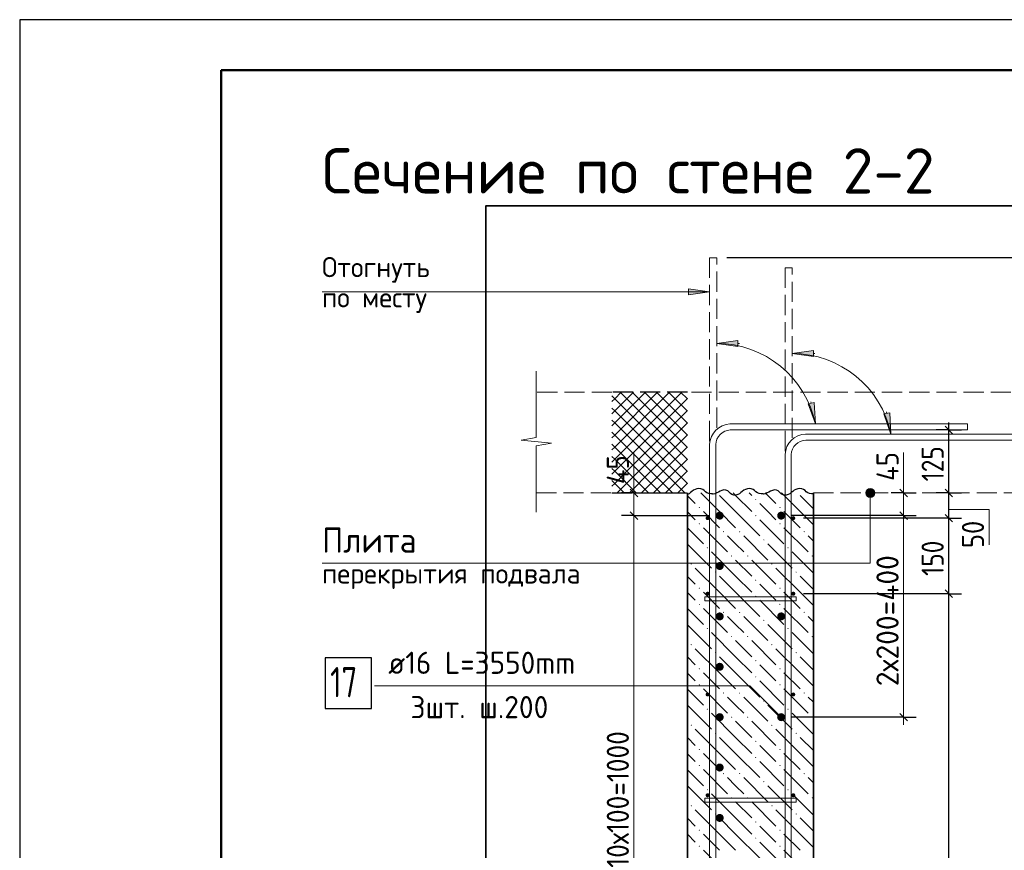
# Model space of a CAD drawing. Header units: millimetres. Extents: x 0 to 42000, y 0 to 29700.
# Tile 5 of 14: x 0 to 9770, y 21457 to 29700. Entities that reach past the tile are written whole.
import ezdxf

# ---------------------------------------------------------------- set-up
doc = ezdxf.new("R2010")
doc.units = ezdxf.units.MM
doc.linetypes.add('______2', pattern=[270, 200, -70])
for name, color, linetype, lineweight in [('Standard', 7, 'Continuous', 25), ('ЖБ Перекрытие верхний уровень', 7, '______2', 25), ('ЖБ Стена верхний уровень', 7, 'Continuous', 35), ('Заголовок чертежа', 7, 'Continuous', 25), ('Позиционная метка диаметр_ шаг', 7, 'Continuous', 13), ('Позиционная метка линия выноска', 7, 'Continuous', 13), ('Примечания', 7, 'Continuous', 13), ('Стена фоновая арматура У1', 7, 'Continuous', 18), ('Стена фоновая арматура Х1', 7, 'Continuous', 35), ('Стена фоновая затяжка С-обр.', 52, 'Continuous', 25)]:
    doc.layers.add(name, color=color, linetype=linetype, lineweight=lineweight)
doc.layers.add('Размерная выноска', color=7, linetype='Continuous')
doc.layers.add('Стена ДОП арматура У', color=7, linetype='Continuous', lineweight=35, true_color=0x5a2814)
doc.layers.add('Утеплитель перекрытие', color=7, linetype='______2', true_color=0xa0a0a0)
doc.styles.add('ISOCPEUR', font='txt')

msp = doc.modelspace()

# ---------------------------------------------------------------- hatches: boundary and pattern name
at = {"layer": 'ЖБ Стена верхний уровень', "linetype": 'Continuous', "lineweight": 18, "transparency": 33554687}
for points in [[(7297.3, 24937.9), (7303.8, 24944.4), (7310.3, 24937.9), (7303.8, 24931.4)], [(6737.3, 24857.9), (6743.8, 24864.4), (6750.3, 24857.9), (6743.8, 24851.4)], [(7537.3, 24857.9), (7543.8, 24864.4), (7550.3, 24857.9), (7543.8, 24851.4)], [(7297.3, 24777.9), (7303.8, 24784.4), (7310.3, 24777.9), (7303.8, 24771.4)], [(6737.3, 24697.9), (6743.8, 24704.4), (6750.3, 24697.9), (6743.8, 24691.4)], [(6977.3, 24617.9), (6983.8, 24624.4), (6990.3, 24617.9), (6983.8, 24611.4)], [(7137.3, 24617.9), (7143.8, 24624.4), (7150.3, 24617.9), (7143.8, 24611.4)], [(7537.3, 24697.9), (7543.8, 24704.4), (7550.3, 24697.9), (7543.8, 24691.4)], [(7777.3, 24617.9), (7783.8, 24624.4), (7790.3, 24617.9), (7783.8, 24611.4)], [(7377.3, 24537.9), (7383.8, 24544.4), (7390.3, 24537.9), (7383.8, 24531.4)], [(6817.3, 24457.9), (6823.8, 24464.4), (6830.3, 24457.9), (6823.8, 24451.4)], [(7617.3, 24457.9), (7623.8, 24464.4), (7630.3, 24457.9), (7623.8, 24451.4)], [(7057.3, 24377.9), (7063.8, 24384.4), (7070.3, 24377.9), (7063.8, 24371.4)], [(7217.3, 24377.9), (7223.8, 24384.4), (7230.3, 24377.9), (7223.8, 24371.4)], [(7857.3, 24377.9), (7863.8, 24384.4), (7870.3, 24377.9), (7863.8, 24371.4)], [(6657.3, 24297.9), (6663.8, 24304.4), (6670.3, 24297.9), (6663.8, 24291.4)], [(7457.3, 24297.9), (7463.8, 24304.4), (7470.3, 24297.9), (7463.8, 24291.4)], [(6897.3, 24217.9), (6903.8, 24224.4), (6910.3, 24217.9), (6903.8, 24211.4)], [(7297.3, 24137.9), (7303.8, 24144.4), (7310.3, 24137.9), (7303.8, 24131.4)], [(7697.3, 24217.9), (7703.8, 24224.4), (7710.3, 24217.9), (7703.8, 24211.4)], [(6737.3, 24057.9), (6743.8, 24064.4), (6750.3, 24057.9), (6743.8, 24051.4)], [(7537.3, 24057.9), (7543.8, 24064.4), (7550.3, 24057.9), (7543.8, 24051.4)], [(7297.3, 23977.9), (7303.8, 23984.4), (7310.3, 23977.9), (7303.8, 23971.4)], [(6737.3, 23897.9), (6743.8, 23904.4), (6750.3, 23897.9), (6743.8, 23891.4)], [(7537.3, 23897.9), (7543.8, 23904.4), (7550.3, 23897.9), (7543.8, 23891.4)], [(6977.3, 23817.9), (6983.8, 23824.4), (6990.3, 23817.9), (6983.8, 23811.4)], [(7137.3, 23817.9), (7143.8, 23824.4), (7150.3, 23817.9), (7143.8, 23811.4)], [(7377.3, 23737.9), (7383.8, 23744.4), (7390.3, 23737.9), (7383.8, 23731.4)], [(7777.3, 23817.9), (7783.8, 23824.4), (7790.3, 23817.9), (7783.8, 23811.4)], [(6817.3, 23657.9), (6823.8, 23664.4), (6830.3, 23657.9), (6823.8, 23651.4)], [(7617.3, 23657.9), (7623.8, 23664.4), (7630.3, 23657.9), (7623.8, 23651.4)], [(7057.3, 23577.9), (7063.8, 23584.4), (7070.3, 23577.9), (7063.8, 23571.4)], [(7217.3, 23577.9), (7223.8, 23584.4), (7230.3, 23577.9), (7223.8, 23571.4)], [(7857.3, 23577.9), (7863.8, 23584.4), (7870.3, 23577.9), (7863.8, 23571.4)], [(6657.3, 23497.9), (6663.8, 23504.4), (6670.3, 23497.9), (6663.8, 23491.4)], [(7457.3, 23497.9), (7463.8, 23504.4), (7470.3, 23497.9), (7463.8, 23491.4)], [(6897.3, 23417.9), (6903.8, 23424.4), (6910.3, 23417.9), (6903.8, 23411.4)], [(7697.3, 23417.9), (7703.8, 23424.4), (7710.3, 23417.9), (7703.8, 23411.4)], [(6737.3, 23257.9), (6743.8, 23264.4), (6750.3, 23257.9), (6743.8, 23251.4)], [(7297.3, 23337.9), (7303.8, 23344.4), (7310.3, 23337.9), (7303.8, 23331.4)], [(7537.3, 23257.9), (7543.8, 23264.4), (7550.3, 23257.9), (7543.8, 23251.4)], [(7297.3, 23177.9), (7303.8, 23184.4), (7310.3, 23177.9), (7303.8, 23171.4)], [(6737.3, 23097.9), (6743.8, 23104.4), (6750.3, 23097.9), (6743.8, 23091.4)], [(7537.3, 23097.9), (7543.8, 23104.4), (7550.3, 23097.9), (7543.8, 23091.4)], [(6977.3, 23017.9), (6983.8, 23024.4), (6990.3, 23017.9), (6983.8, 23011.4)], [(7137.3, 23017.9), (7143.8, 23024.4), (7150.3, 23017.9), (7143.8, 23011.4)], [(7777.3, 23017.9), (7783.8, 23024.4), (7790.3, 23017.9), (7783.8, 23011.4)], [(6817.3, 22857.9), (6823.8, 22864.4), (6830.3, 22857.9), (6823.8, 22851.4)], [(7377.3, 22937.9), (7383.8, 22944.4), (7390.3, 22937.9), (7383.8, 22931.4)], [(7617.3, 22857.9), (7623.8, 22864.4), (7630.3, 22857.9), (7623.8, 22851.4)], [(7057.3, 22777.9), (7063.8, 22784.4), (7070.3, 22777.9), (7063.8, 22771.4)], [(7217.3, 22777.9), (7223.8, 22784.4), (7230.3, 22777.9), (7223.8, 22771.4)], [(7857.3, 22777.9), (7863.8, 22784.4), (7870.3, 22777.9), (7863.8, 22771.4)], [(6657.3, 22697.9), (6663.8, 22704.4), (6670.3, 22697.9), (6663.8, 22691.4)], [(7457.3, 22697.9), (7463.8, 22704.4), (7470.3, 22697.9), (7463.8, 22691.4)], [(6897.3, 22617.9), (6903.8, 22624.4), (6910.3, 22617.9), (6903.8, 22611.4)], [(7697.3, 22617.9), (7703.8, 22624.4), (7710.3, 22617.9), (7703.8, 22611.4)], [(7297.3, 22537.9), (7303.8, 22544.4), (7310.3, 22537.9), (7303.8, 22531.4)], [(6737.3, 22457.9), (6743.8, 22464.4), (6750.3, 22457.9), (6743.8, 22451.4)], [(7297.3, 22377.9), (7303.8, 22384.4), (7310.3, 22377.9), (7303.8, 22371.4)], [(7537.3, 22457.9), (7543.8, 22464.4), (7550.3, 22457.9), (7543.8, 22451.4)], [(6737.3, 22297.9), (6743.8, 22304.4), (6750.3, 22297.9), (6743.8, 22291.4)], [(7537.3, 22297.9), (7543.8, 22304.4), (7550.3, 22297.9), (7543.8, 22291.4)], [(6977.3, 22217.9), (6983.8, 22224.4), (6990.3, 22217.9), (6983.8, 22211.4)], [(7137.3, 22217.9), (7143.8, 22224.4), (7150.3, 22217.9), (7143.8, 22211.4)], [(7777.3, 22217.9), (7783.8, 22224.4), (7790.3, 22217.9), (7783.8, 22211.4)], [(7377.3, 22137.9), (7383.8, 22144.4), (7390.3, 22137.9), (7383.8, 22131.4)], [(6817.3, 22057.9), (6823.8, 22064.4), (6830.3, 22057.9), (6823.8, 22051.4)], [(7057.3, 21977.9), (7063.8, 21984.4), (7070.3, 21977.9), (7063.8, 21971.4)], [(7217.3, 21977.9), (7223.8, 21984.4), (7230.3, 21977.9), (7223.8, 21971.4)], [(7617.3, 22057.9), (7623.8, 22064.4), (7630.3, 22057.9), (7623.8, 22051.4)], [(7857.3, 21977.9), (7863.8, 21984.4), (7870.3, 21977.9), (7863.8, 21971.4)], [(6657.3, 21897.9), (6663.8, 21904.4), (6670.3, 21897.9), (6663.8, 21891.4)], [(7457.3, 21897.9), (7463.8, 21904.4), (7470.3, 21897.9), (7463.8, 21891.4)], [(6897.3, 21817.9), (6903.8, 21824.4), (6910.3, 21817.9), (6903.8, 21811.4)], [(7697.3, 21817.9), (7703.8, 21824.4), (7710.3, 21817.9), (7703.8, 21811.4)], [(7297.3, 21737.9), (7303.8, 21744.4), (7310.3, 21737.9), (7303.8, 21731.4)], [(6737.3, 21657.9), (6743.8, 21664.4), (6750.3, 21657.9), (6743.8, 21651.4)], [(7537.3, 21657.9), (7543.8, 21664.4), (7550.3, 21657.9), (7543.8, 21651.4)], [(6737.3, 21497.9), (6743.8, 21504.4), (6750.3, 21497.9), (6743.8, 21491.4)], [(7297.3, 21577.9), (7303.8, 21584.4), (7310.3, 21577.9), (7303.8, 21571.4)], [(7537.3, 21497.9), (7543.8, 21504.4), (7550.3, 21497.9), (7543.8, 21491.4)]]:
    msp.add_hatch(color=7, dxfattribs=at).paths.add_polyline_path(points, flags=16)
at = {"layer": 'Позиционная метка линия выноска', "linetype": 'Continuous', "lineweight": 13, "transparency": 33554687}
for points in [[(8478.1, 25025.7), (8400.7, 25025.7), (8394.4, 25003.2)], [(8478.1, 25025.7), (8394.4, 25003.2), (8484.4, 25003.2)], [(8461.9, 25041.9), (8416.9, 25041.9), (8400.7, 25025.7)], [(8461.9, 25041.9), (8400.7, 25025.7), (8478.1, 25025.7)], [(8416.9, 25041.9), (8461.9, 25041.9), (8439.4, 25048.2)], [(8484.4, 25003.2), (8394.4, 25003.2), (8400.7, 24980.7)], [(8484.4, 25003.2), (8400.7, 24980.7), (8478.1, 24980.7)], [(8478.1, 24980.7), (8400.7, 24980.7), (8416.9, 24964.5)], [(8478.1, 24980.7), (8416.9, 24964.5), (8461.9, 24964.5)], [(8461.9, 24964.5), (8416.9, 24964.5), (8439.4, 24958.2)]]:
    msp.add_hatch(color=7, dxfattribs=at).paths.add_polyline_path(points)
at = {"layer": 'Примечания', "linetype": 'Continuous', "lineweight": 13, "transparency": 33554687}
for points in [[(6635.9, 26970), (6845.9, 27000), (6635.9, 27030)], [(7125.9, 26517.1), (6915.9, 26487.1), (7125.9, 26457.1)], [(7875.9, 26416.6), (7665.9, 26386.6), (7875.9, 26356.6)]]:
    msp.add_hatch(color=7, dxfattribs=at).paths.add_polyline_path(points)
for points in [[(7882.6, 25900), (7895.4, 25688.2), (7823.8, 25887.9)], [(8632.6, 25799.5), (8645.4, 25587.7), (8573.8, 25787.4)]]:
    msp.add_hatch(color=7, dxfattribs=at).paths.add_polyline_path(points, flags=16)
at = {"layer": 'Стена ДОП арматура У', "linetype": 'Continuous', "lineweight": 25, "transparency": 33554687}
for points in [[(6985.9, 24778.2), (6982.8, 24793.6), (6974.2, 24806.5), (6961.2, 24815.2), (6945.9, 24818.2), (6930.6, 24815.2), (6917.6, 24806.5), (6908.9, 24793.6), (6905.9, 24778.2), (6908.9, 24762.9), (6917.6, 24750), (6930.6, 24741.3), (6945.9, 24738.2), (6961.2, 24741.3), (6974.2, 24750), (6982.8, 24762.9)], [(7595.9, 24778.2), (7592.8, 24793.6), (7584.2, 24806.5), (7571.2, 24815.2), (7555.9, 24818.2), (7540.6, 24815.2), (7527.6, 24806.5), (7518.9, 24793.6), (7515.9, 24778.2), (7518.9, 24762.9), (7527.6, 24750), (7540.6, 24741.3), (7555.9, 24738.2), (7571.2, 24741.3), (7584.2, 24750), (7592.8, 24762.9)], [(6985.9, 24278.2), (6982.8, 24293.6), (6974.2, 24306.5), (6961.2, 24315.2), (6945.9, 24318.2), (6930.6, 24315.2), (6917.6, 24306.5), (6908.9, 24293.6), (6905.9, 24278.2), (6908.9, 24262.9), (6917.6, 24250), (6930.6, 24241.3), (6945.9, 24238.2), (6961.2, 24241.3), (6974.2, 24250), (6982.8, 24262.9)], [(6985.9, 23778.2), (6982.8, 23793.6), (6974.2, 23806.5), (6961.2, 23815.2), (6945.9, 23818.2), (6930.6, 23815.2), (6917.6, 23806.5), (6908.9, 23793.6), (6905.9, 23778.2), (6908.9, 23762.9), (6917.6, 23750), (6930.6, 23741.3), (6945.9, 23738.2), (6961.2, 23741.3), (6974.2, 23750), (6982.8, 23762.9)], [(7595.9, 23778.2), (7592.8, 23793.6), (7584.2, 23806.5), (7571.2, 23815.2), (7555.9, 23818.2), (7540.6, 23815.2), (7527.6, 23806.5), (7518.9, 23793.6), (7515.9, 23778.2), (7518.9, 23762.9), (7527.6, 23750), (7540.6, 23741.3), (7555.9, 23738.2), (7571.2, 23741.3), (7584.2, 23750), (7592.8, 23762.9)], [(6985.9, 23278.2), (6982.8, 23293.6), (6974.2, 23306.5), (6961.2, 23315.2), (6945.9, 23318.2), (6930.6, 23315.2), (6917.6, 23306.5), (6908.9, 23293.6), (6905.9, 23278.2), (6908.9, 23262.9), (6917.6, 23250), (6930.6, 23241.3), (6945.9, 23238.2), (6961.2, 23241.3), (6974.2, 23250), (6982.8, 23262.9)], [(6985.9, 22778.2), (6982.8, 22793.6), (6974.2, 22806.5), (6961.2, 22815.2), (6945.9, 22818.2), (6930.6, 22815.2), (6917.6, 22806.5), (6908.9, 22793.6), (6905.9, 22778.2), (6908.9, 22762.9), (6917.6, 22750), (6930.6, 22741.3), (6945.9, 22738.2), (6961.2, 22741.3), (6974.2, 22750), (6982.8, 22762.9)], [(7595.9, 22778.2), (7592.8, 22793.6), (7584.2, 22806.5), (7571.2, 22815.2), (7555.9, 22818.2), (7540.6, 22815.2), (7527.6, 22806.5), (7518.9, 22793.6), (7515.9, 22778.2), (7518.9, 22762.9), (7527.6, 22750), (7540.6, 22741.3), (7555.9, 22738.2), (7571.2, 22741.3), (7584.2, 22750), (7592.8, 22762.9)], [(6985.9, 22278.2), (6982.8, 22293.6), (6974.2, 22306.5), (6961.2, 22315.2), (6945.9, 22318.2), (6930.6, 22315.2), (6917.6, 22306.5), (6908.9, 22293.6), (6905.9, 22278.2), (6908.9, 22262.9), (6917.6, 22250), (6930.6, 22241.3), (6945.9, 22238.2), (6961.2, 22241.3), (6974.2, 22250), (6982.8, 22262.9)], [(6985.9, 21778.2), (6982.8, 21793.6), (6974.2, 21806.5), (6961.2, 21815.2), (6945.9, 21818.2), (6930.6, 21815.2), (6917.6, 21806.5), (6908.9, 21793.6), (6905.9, 21778.2), (6908.9, 21762.9), (6917.6, 21750), (6930.6, 21741.3), (6945.9, 21738.2), (6961.2, 21741.3), (6974.2, 21750), (6982.8, 21762.9)]]:
    msp.add_hatch(color=7, dxfattribs=at).paths.add_polyline_path(points)
at = {"layer": 'Стена фоновая арматура У1', "linetype": 'Continuous', "lineweight": 13, "transparency": 33554687}
for points in [[(6845.9, 24753.2), (6844.3, 24760.9), (6840, 24767.4), (6833.5, 24771.7), (6825.9, 24773.2), (6818.2, 24771.7), (6811.7, 24767.4), (6807.4, 24760.9), (6805.9, 24753.2), (6807.4, 24745.6), (6811.7, 24739.1), (6818.2, 24734.8), (6825.9, 24733.2), (6833.5, 24734.8), (6840, 24739.1), (6844.3, 24745.6)], [(7695.9, 24753.2), (7694.3, 24760.9), (7690, 24767.4), (7683.5, 24771.7), (7675.9, 24773.2), (7668.2, 24771.7), (7661.7, 24767.4), (7657.4, 24760.9), (7655.9, 24753.2), (7657.4, 24745.6), (7661.7, 24739.1), (7668.2, 24734.8), (7675.9, 24733.2), (7683.5, 24734.8), (7690, 24739.1), (7694.3, 24745.6)], [(6845.9, 24003.2), (6844.3, 24010.9), (6840, 24017.4), (6833.5, 24021.7), (6825.9, 24023.2), (6818.2, 24021.7), (6811.7, 24017.4), (6807.4, 24010.9), (6805.9, 24003.2), (6807.4, 23995.6), (6811.7, 23989.1), (6818.2, 23984.8), (6825.9, 23983.2), (6833.5, 23984.8), (6840, 23989.1), (6844.3, 23995.6)], [(7695.9, 24003.2), (7694.3, 24010.9), (7690, 24017.4), (7683.5, 24021.7), (7675.9, 24023.2), (7668.2, 24021.7), (7661.7, 24017.4), (7657.4, 24010.9), (7655.9, 24003.2), (7657.4, 23995.6), (7661.7, 23989.1), (7668.2, 23984.8), (7675.9, 23983.2), (7683.5, 23984.8), (7690, 23989.1), (7694.3, 23995.6)], [(6845.9, 23003.2), (6844.3, 23010.9), (6840, 23017.4), (6833.5, 23021.7), (6825.9, 23023.2), (6818.2, 23021.7), (6811.7, 23017.4), (6807.4, 23010.9), (6805.9, 23003.2), (6807.4, 22995.6), (6811.7, 22989.1), (6818.2, 22984.8), (6825.9, 22983.2), (6833.5, 22984.8), (6840, 22989.1), (6844.3, 22995.6)], [(7695.9, 23003.2), (7694.3, 23010.9), (7690, 23017.4), (7683.5, 23021.7), (7675.9, 23023.2), (7668.2, 23021.7), (7661.7, 23017.4), (7657.4, 23010.9), (7655.9, 23003.2), (7657.4, 22995.6), (7661.7, 22989.1), (7668.2, 22984.8), (7675.9, 22983.2), (7683.5, 22984.8), (7690, 22989.1), (7694.3, 22995.6)], [(6845.9, 22003.2), (6844.3, 22010.9), (6840, 22017.4), (6833.5, 22021.7), (6825.9, 22023.2), (6818.2, 22021.7), (6811.7, 22017.4), (6807.4, 22010.9), (6805.9, 22003.2), (6807.4, 21995.6), (6811.7, 21989.1), (6818.2, 21984.8), (6825.9, 21983.2), (6833.5, 21984.8), (6840, 21989.1), (6844.3, 21995.6)], [(7695.9, 22003.2), (7694.3, 22010.9), (7690, 22017.4), (7683.5, 22021.7), (7675.9, 22023.2), (7668.2, 22021.7), (7661.7, 22017.4), (7657.4, 22010.9), (7655.9, 22003.2), (7657.4, 21995.6), (7661.7, 21989.1), (7668.2, 21984.8), (7675.9, 21983.2), (7683.5, 21984.8), (7690, 21989.1), (7694.3, 21995.6)]]:
    msp.add_hatch(color=7, dxfattribs=at).paths.add_polyline_path(points)

# ---------------------------------------------------------------- linework, layer by layer
at = {"layer": 'Standard', "color": 7, "linetype": 'Continuous', "lineweight": 25, "transparency": 33554687}
for p, q in [((2000, 29200), (2000, 1058.3)), ((9256.5, 25590.7), (9181.5, 25665.7)), ((6132.5, 24965.7), (6057.5, 25040.7)), ((8733.4, 25040.7), (8808.4, 24965.7)), ((9256.5, 24965.7), (9181.5, 25040.7)), ((6132.5, 24740.7), (6057.5, 24815.7)), ((8733.4, 24815.7), (8808.4, 24740.7)), ((9256.5, 24715.7), (9181.5, 24790.7)), ((9256.5, 23965.7), (9181.5, 24040.7)), ((8733.4, 22815.7), (8808.4, 22740.7))]:
    msp.add_line(p, q, dxfattribs=at)
at = {"layer": 'Standard', "color": 7, "linetype": 'Continuous', "lineweight": -3, "transparency": 33554687}
for p, q in [((11053, 27338.2), (7015.9, 27338.2)), ((9219, 25628.2), (9219, 25703.2)), ((9219, 25628.2), (9094, 25628.2)), ((9219, 25628.2), (9344, 25628.2)), ((9219, 25628.2), (9305.9, 25628.2)), ((9219, 25003.2), (9219, 25628.2)), ((6095, 25003.2), (5970, 25003.2)), ((6095, 25003.2), (6220, 25003.2)), ((6095, 25003.2), (6525.9, 25003.2)), ((8770.9, 25003.2), (8645.9, 25003.2)), ((8770.9, 25003.2), (8895.9, 25003.2)), ((8770.9, 25003.2), (8770.9, 25003.2)), ((9219, 25003.2), (9094, 25003.2)), ((9219, 25003.2), (9344, 25003.2)), ((9219, 25003.2), (9325.7, 25003.2)), ((9219, 24753.2), (9219, 25003.2)), ((6095, 24778.2), (5970, 24778.2)), ((6095, 24778.2), (6220, 24778.2)), ((6095, 24778.2), (6845.9, 24778.2)), ((8770.9, 24778.2), (8645.9, 24778.2)), ((8770.9, 24778.2), (8895.9, 24778.2)), ((9219, 24753.2), (9094, 24753.2)), ((9219, 24753.2), (9344, 24753.2)), ((9219, 24003.2), (9219, 24753.2)), ((9219, 24003.2), (9094, 24003.2)), ((9219, 24003.2), (9344, 24003.2)), ((9219, 14003.2), (9219, 24003.2)), ((8770.9, 22778.2), (7655.9, 22778.2)), ((8770.9, 22778.2), (8645.9, 22778.2)), ((8770.9, 22778.2), (8895.9, 22778.2))]:
    msp.add_line(p, q, dxfattribs=at)
at = {"layer": 'Standard', "color": 7, "linetype": 'Continuous', "lineweight": 13, "transparency": 33554687}
for p, q in [((6095, 25003.2), (6095, 25078.2)), ((8770.9, 25003.2), (8770.9, 25078.2)), ((6095, 24778.2), (6095, 25003.2)), ((8770.9, 25003.2), (8770.9, 24778.2)), ((8770.9, 24778.2), (8770.9, 22778.2)), ((8770.9, 22778.2), (8770.9, 22703.2))]:
    msp.add_line(p, q, dxfattribs=at)
at = {"layer": 'Standard', "color": 7, "linetype": 'Continuous', "lineweight": 25, "transparency": 33554687}
msp.add_lwpolyline([(0, 0), (42000, 0), (42000, 29700), (0, 29700), (0, 0)], close=True, dxfattribs=at)
at = {"layer": 'Standard', "color": 7, "linetype": 'Continuous', "lineweight": 50, "transparency": 33554687}
msp.add_lwpolyline([(2000, 29200), (41500, 29200), (41500, 500), (2000, 500), (2000, 29200)], close=True, dxfattribs=at)
at = {"layer": 'Standard', "color": 7, "linetype": 'Continuous', "lineweight": 13, "transparency": 33554687}
for points in [[(14256.5, 29200), (2000, 29200), (2000, 5463.3), (14256.5, 5463.3), (14256.5, 29200)], [(9219, 24838.9), (9619, 24838.9), (9619, 24488.9)], [(6095, 19778.2), (6095, 21211.4), (6095, 21211.4), (6095, 24778.2)]]:
    msp.add_lwpolyline(points, dxfattribs=at)
at = {"layer": 'Standard', "color": 254, "linetype": 'Continuous', "lineweight": 35, "true_color": 0xc4c4ff, "transparency": 33554687}
msp.add_lwpolyline([(4625.9, 8803.2), (10875.9, 8803.2), (10875.9, 27853.2), (4625.9, 27853.2), (4625.9, 8803.2)], dxfattribs=at)
at = {"layer": 'Standard', "color": 7, "linetype": 'Continuous', "lineweight": -3, "transparency": 33554687}
for points in [[(8770.9, 24778.2), (8753.9, 24778.2), (8753.9, 24778.2), (7655.9, 24778.2)], [(9219, 24753.2), (9202, 24753.2), (9202, 24753.2), (7775.9, 24753.2)], [(9219, 24003.2), (9202, 24003.2), (9202, 24003.2), (9202, 24003.2), (9202, 24003.2), (7775.9, 24003.2)]]:
    msp.add_lwpolyline(points, dxfattribs=at)
at = {"layer": 'ЖБ Перекрытие верхний уровень', "color": 7, "linetype": '______2', "lineweight": 18, "transparency": 33554687}
for p, q in [((5875.9, 26003.2), (5125.9, 26003.2)), ((10375.9, 26003.2), (6625.9, 26003.2)), ((5125.9, 25003.2), (5875.9, 25003.2)), ((7875.9, 25003.2), (10375.9, 25003.2))]:
    msp.add_line(p, q, dxfattribs=at)
at = {"layer": 'ЖБ Стена верхний уровень', "color": 7, "linetype": 'Continuous', "lineweight": 35, "transparency": 33554687}
for p, q in [((6625.9, 25003.2), (6625.9, 11303.2)), ((7875.9, 11303.2), (7875.9, 25003.2))]:
    msp.add_line(p, q, dxfattribs=at)
at = {"layer": 'ЖБ Стена верхний уровень', "color": 9, "linetype": 'Continuous', "lineweight": 18, "true_color": 0xc7c7c7, "transparency": 33554687}
for p, q in [((6625.9, 24975.8), (6703.8, 24897.9)), ((6943.8, 24817.9), (6758.4, 25003.2)), ((6943.8, 24977.9), (7103.8, 24817.9)), ((7103.8, 24977.9), (7078.4, 25003.2)), ((7103.8, 24977.9), (7263.8, 24817.9)), ((7238.4, 25003.2), (7263.8, 24977.9)), ((7398.4, 25003.2), (7503.8, 24897.9)), ((7743.8, 24817.9), (7558.4, 25003.2)), ((7743.8, 24977.9), (7875.9, 24845.8)), ((6703.8, 24737.9), (6625.9, 24815.8)), ((6783.8, 24817.9), (6943.8, 24657.9)), ((6943.8, 24817.9), (7103.8, 24657.9)), ((7103.8, 24817.9), (7343.8, 24577.9)), ((7423.8, 24817.9), (7343.8, 24897.9)), ((7503.8, 24737.9), (7423.8, 24817.9)), ((7583.8, 24817.9), (7743.8, 24657.9)), ((7743.8, 24817.9), (7875.9, 24685.8)), ((7343.8, 24737.9), (7583.8, 24497.9)), ((6625.9, 24655.8), (6783.8, 24497.9)), ((6783.8, 24657.9), (7023.8, 24417.9)), ((7583.8, 24657.9), (7823.8, 24417.9)), ((7103.8, 24497.9), (7023.8, 24577.9)), ((7183.8, 24577.9), (7423.8, 24337.9)), ((7875.9, 24525.8), (7823.8, 24577.9)), ((6625.9, 24495.8), (6863.8, 24257.9)), ((7183.8, 24417.9), (7103.8, 24497.9)), ((7423.8, 24497.9), (7663.8, 24257.9)), ((7103.8, 24177.9), (6863.8, 24417.9)), ((7103.8, 24337.9), (7263.8, 24177.9)), ((7263.8, 24337.9), (7503.8, 24097.9)), ((7875.9, 24205.8), (7663.8, 24417.9)), ((6943.8, 24017.9), (6703.8, 24257.9)), ((7743.8, 24017.9), (7503.8, 24257.9)), ((6625.9, 24175.8), (6703.8, 24097.9)), ((6943.8, 24177.9), (7103.8, 24017.9)), ((7103.8, 24177.9), (7263.8, 24017.9)), ((7743.8, 24177.9), (7875.9, 24045.8)), ((7423.8, 24017.9), (7343.8, 24097.9)), ((6703.8, 23937.9), (6625.9, 24015.8)), ((6783.8, 24017.9), (6943.8, 23857.9)), ((6943.8, 24017.9), (7103.8, 23857.9)), ((7103.8, 24017.9), (7343.8, 23777.9)), ((7343.8, 23937.9), (7583.8, 23697.9)), ((7503.8, 23937.9), (7423.8, 24017.9)), ((7583.8, 24017.9), (7743.8, 23857.9)), ((7743.8, 24017.9), (7875.9, 23885.8)), ((6625.9, 23855.8), (6783.8, 23697.9)), ((6783.8, 23857.9), (7023.8, 23617.9)), ((7583.8, 23857.9), (7823.8, 23617.9)), ((7103.8, 23697.9), (7023.8, 23777.9)), ((7183.8, 23777.9), (7423.8, 23537.9)), ((7875.9, 23725.8), (7823.8, 23777.9)), ((6625.9, 23695.8), (6863.8, 23457.9)), ((7183.8, 23617.9), (7103.8, 23697.9)), ((7423.8, 23697.9), (7663.8, 23457.9)), ((7103.8, 23377.9), (6863.8, 23617.9)), ((7875.9, 23405.8), (7663.8, 23617.9)), ((6943.8, 23217.9), (6703.8, 23457.9)), ((7103.8, 23537.9), (7263.8, 23377.9)), ((7263.8, 23537.9), (7503.8, 23297.9)), ((7743.8, 23217.9), (7503.8, 23457.9)), ((6625.9, 23375.8), (6703.8, 23297.9)), ((6943.8, 23377.9), (7103.8, 23217.9)), ((7103.8, 23377.9), (7263.8, 23217.9)), ((7743.8, 23377.9), (7875.9, 23245.8)), ((7423.8, 23217.9), (7343.8, 23297.9)), ((6703.8, 23137.9), (6625.9, 23215.8)), ((6783.8, 23217.9), (6943.8, 23057.9)), ((6943.8, 23217.9), (7103.8, 23057.9)), ((7103.8, 23217.9), (7343.8, 22977.9)), ((7503.8, 23137.9), (7423.8, 23217.9)), ((7583.8, 23217.9), (7743.8, 23057.9)), ((7743.8, 23217.9), (7875.9, 23085.8)), ((6783.8, 23057.9), (7023.8, 22817.9)), ((7343.8, 23137.9), (7583.8, 22897.9)), ((7583.8, 23057.9), (7823.8, 22817.9)), ((6625.9, 23055.8), (6783.8, 22897.9)), ((7103.8, 22897.9), (7023.8, 22977.9)), ((7183.8, 22977.9), (7423.8, 22737.9)), ((7875.9, 22925.8), (7823.8, 22977.9)), ((6625.9, 22895.8), (6863.8, 22657.9)), ((7183.8, 22817.9), (7103.8, 22897.9)), ((7423.8, 22897.9), (7663.8, 22657.9)), ((7103.8, 22577.9), (6863.8, 22817.9)), ((7875.9, 22605.8), (7663.8, 22817.9)), ((7103.8, 22737.9), (7263.8, 22577.9)), ((7263.8, 22737.9), (7503.8, 22497.9)), ((6625.9, 22575.8), (6703.8, 22497.9)), ((6943.8, 22417.9), (6703.8, 22657.9)), ((6943.8, 22577.9), (7103.8, 22417.9)), ((7103.8, 22577.9), (7263.8, 22417.9)), ((7743.8, 22417.9), (7503.8, 22657.9)), ((7743.8, 22577.9), (7875.9, 22445.8)), ((7423.8, 22417.9), (7343.8, 22497.9)), ((6703.8, 22337.9), (6625.9, 22415.8)), ((6783.8, 22417.9), (6943.8, 22257.9)), ((6943.8, 22417.9), (7103.8, 22257.9)), ((7103.8, 22417.9), (7343.8, 22177.9)), ((7503.8, 22337.9), (7423.8, 22417.9)), ((7583.8, 22417.9), (7743.8, 22257.9)), ((7743.8, 22417.9), (7875.9, 22285.8)), ((7343.8, 22337.9), (7583.8, 22097.9)), ((6625.9, 22255.8), (6783.8, 22097.9)), ((6783.8, 22257.9), (7023.8, 22017.9)), ((7103.8, 22097.9), (7023.8, 22177.9)), ((7183.8, 22177.9), (7423.8, 21937.9)), ((7583.8, 22257.9), (7823.8, 22017.9)), ((7875.9, 22125.8), (7823.8, 22177.9)), ((6625.9, 22095.8), (6863.8, 21857.9)), ((7183.8, 22017.9), (7103.8, 22097.9)), ((7423.8, 22097.9), (7663.8, 21857.9)), ((7103.8, 21777.9), (6863.8, 22017.9)), ((7875.9, 21805.8), (7663.8, 22017.9)), ((7103.8, 21937.9), (7263.8, 21777.9)), ((7263.8, 21937.9), (7503.8, 21697.9)), ((6943.8, 21617.9), (6703.8, 21857.9)), ((7743.8, 21617.9), (7503.8, 21857.9)), ((6625.9, 21775.8), (6703.8, 21697.9)), ((6943.8, 21777.9), (7103.8, 21617.9)), ((7103.8, 21777.9), (7263.8, 21617.9)), ((7423.8, 21617.9), (7343.8, 21697.9)), ((7743.8, 21777.9), (7875.9, 21645.8)), ((6703.8, 21537.9), (6625.9, 21615.8)), ((6783.8, 21617.9), (6943.8, 21457.9)), ((6943.8, 21617.9), (7103.8, 21457.9)), ((7103.8, 21617.9), (7343.8, 21377.9)), ((7503.8, 21537.9), (7423.8, 21617.9)), ((7583.8, 21617.9), (7743.8, 21457.9)), ((7743.8, 21617.9), (7875.9, 21485.8)), ((7343.8, 21537.9), (7583.8, 21297.9)), ((6783.8, 21457.9), (7023.8, 21217.9)), ((7583.8, 21457.9), (7823.8, 21217.9))]:
    msp.add_line(p, q, dxfattribs=at)
at = {"layer": 'Позиционная метка линия выноска', "color": 7, "linetype": 'Continuous', "lineweight": 13, "transparency": 33554687}
for p, q in [((8439.4, 25048.2), (8439.4, 25048.2)), ((8394.4, 25003.2), (8394.4, 25003.2)), ((8439.4, 24958.2), (8439.4, 24958.2)), ((8484.4, 25003.2), (8484.4, 25003.2))]:
    msp.add_line(p, q, dxfattribs=at)
for points in [[(8439.4, 25003.2), (8439.4, 24305), (3000, 24305)], [(3520, 23090.4), (7243.7, 23090.4), (7555.9, 22778.2)]]:
    msp.add_lwpolyline(points, dxfattribs=at)
msp.add_circle((8439.4, 25003.2), 45, dxfattribs=at)
at = {"layer": 'Примечания', "color": 7, "linetype": '______2', "lineweight": 13, "transparency": 33554687}
for p, q in [((6915.9, 27338.2), (6845.9, 27338.2)), ((6845.9, 27338.2), (6845.9, 25488.2)), ((6915.9, 25649.9), (6915.9, 27338.2)), ((7665.9, 27238.2), (7595.9, 27238.2)), ((7595.9, 27238.2), (7595.9, 25388.2)), ((7665.9, 25549.9), (7665.9, 27238.2))]:
    msp.add_line(p, q, dxfattribs=at)
at = {"layer": 'Примечания', "color": 7, "linetype": 'Continuous', "lineweight": 13, "transparency": 33554687}
for p, q in [((3000, 27000), (6845.9, 27000)), ((6635.9, 27000), (6620.9, 27000)), ((6845.9, 27000), (6635.9, 27030)), ((6635.9, 27030), (6635.9, 26970)), ((6635.9, 26970), (6845.9, 27000)), ((6845.9, 27000), (6845.9, 27000)), ((6845.9, 27000), (6845.9, 27000)), ((6845.9, 27000), (6845.9, 27000)), ((7125.9, 26517.1), (6915.9, 26487.1)), ((6915.9, 26487.1), (6915.9, 26487.1)), ((6915.9, 26487.1), (6915.9, 26487.1)), ((6915.9, 26487.1), (6915.9, 26487.1)), ((6915.9, 26487.1), (7125.9, 26457.1)), ((7125.9, 26457.1), (7125.9, 26517.1)), ((7125.9, 26487.1), (7140.9, 26487.1)), ((7875.9, 26416.6), (7665.9, 26386.6)), ((7665.9, 26386.6), (7665.9, 26386.6)), ((7665.9, 26386.6), (7665.9, 26386.6)), ((7665.9, 26386.6), (7665.9, 26386.6)), ((7665.9, 26386.6), (7875.9, 26356.6)), ((7875.9, 26356.6), (7875.9, 26416.6)), ((7875.9, 26386.6), (7890.9, 26386.6)), ((5125.9, 26212.2), (5125.9, 25554.2)), ((7823.8, 25887.9), (7882.6, 25900)), ((7853.2, 25894), (7850.2, 25908.6)), ((7882.6, 25900), (7895.4, 25688.2)), ((7895.4, 25688.2), (7823.8, 25887.9)), ((8573.8, 25787.4), (8632.6, 25799.5)), ((8603.2, 25793.4), (8600.2, 25808.1)), ((8632.6, 25799.5), (8645.4, 25587.7)), ((8645.4, 25587.7), (8573.8, 25787.4)), ((7895.4, 25688.2), (7895.4, 25688.2)), ((7895.4, 25688.2), (7895.4, 25688.2)), ((7895.4, 25688.2), (7895.4, 25688.2)), ((5125.9, 25554.2), (4975.9, 25526.2)), ((4975.9, 25526.2), (5275.9, 25498.2)), ((8645.4, 25587.7), (8645.4, 25587.7)), ((8645.4, 25587.7), (8645.4, 25587.7)), ((8645.4, 25587.7), (8645.4, 25587.7)), ((5275.9, 25498.2), (5125.9, 25470.2)), ((5125.9, 25470.2), (5125.9, 24812.2)), ((5125.9, 24812.2), (5125.9, 24812.2))]:
    msp.add_line(p, q, dxfattribs=at)
at = {"layer": 'Примечания', "color": 7, "linetype": 'Continuous', "lineweight": 25, "transparency": 33554687}
for points in [[(6875.9, 24994.5), (6857.4, 24994.2), (6837.4, 24997.1), (6819.4, 25003.7), (6804.9, 25014.6), (6792.4, 25027.6), (6777.9, 25038.5), (6759.4, 25045.1), (6739.9, 25049), (6720.4, 25044.6), (6702.4, 25037.6), (6684.9, 25029.5), (6669.9, 25018.8), (6655.9, 25007.3), (6641.9, 24995.9), (6625.9, 24987.5)], [(7375.9, 24994.5), (7357.4, 24994.2), (7337.4, 24997.1), (7319.4, 25003.7), (7304.9, 25014.6), (7292.4, 25027.6), (7277.9, 25038.5), (7259.4, 25045.1), (7239.9, 25049), (7220.4, 25044.6), (7202.4, 25037.6), (7184.9, 25029.5), (7169.9, 25018.8), (7155.9, 25007.3), (7141.9, 24995.9), (7124.9, 24986.9), (7105.9, 24982.1), (7085.9, 24982.8), (7066.4, 24988.1), (7051.9, 24998.8), (7038.9, 25011.3), (7024.9, 25022.7), (7007.9, 25031.2), (6987.9, 25033.1), (6968.4, 25028.3), (6950.9, 25020.8), (6933.9, 25012.2), (6916.4, 25004), (6899.4, 24995.9), (6879.9, 24992.1), (6875.9, 24991.7)], [(7875.9, 24994.5), (7857.4, 24994.2), (7837.4, 24997.1), (7819.4, 25003.7), (7804.9, 25014.6), (7792.4, 25027.6), (7777.9, 25038.5), (7759.4, 25045.1), (7739.9, 25049), (7720.4, 25044.6), (7702.4, 25037.6), (7684.9, 25029.5), (7669.9, 25018.8), (7655.9, 25007.3), (7641.9, 24995.9), (7624.9, 24986.9), (7605.9, 24982.1), (7585.9, 24982.8), (7566.4, 24988.1), (7551.9, 24998.8), (7538.9, 25011.3), (7524.9, 25022.7), (7507.9, 25031.2), (7487.9, 25033.1), (7468.4, 25028.3), (7450.9, 25020.8), (7433.9, 25012.2), (7416.4, 25004), (7399.4, 24995.9), (7379.9, 24992.1), (7375.9, 24991.7)]]:
    msp.add_lwpolyline(points, dxfattribs=at)
at = {"layer": 'Примечания', "color": 7, "linetype": 'Continuous', "lineweight": 13, "transparency": 33554687}
for centre in [(6915.9, 25487.1), (7665.9, 25386.6)]:
    msp.add_arc(centre, 1000, 11.60302, 90, dxfattribs=at)
at = {"layer": 'Размерная выноска', "color": 7, "linetype": 'Continuous', "lineweight": 13, "transparency": 33554687}
for p, q in [((6095, 25003.2), (6095, 25403.2)), ((8770.9, 25003.2), (8770.9, 25403.2))]:
    msp.add_line(p, q, dxfattribs=at)
at = {"layer": 'Стена ДОП арматура У', "color": 7, "linetype": 'Continuous', "lineweight": 25, "transparency": 33554687}
msp.add_lwpolyline([(3030, 22865.4), (3490, 22865.4), (3490, 23365.4), (3030, 23365.4), (3030, 22865.4)], dxfattribs=at)
at = {"layer": 'Стена фоновая арматура Х1', "color": 7, "linetype": 'Continuous', "lineweight": 18, "transparency": 33554687}
for points in [[(6845.9, 11303.2), (6845.9, 25488.2), (6851, 25524.8), (6863.5, 25562.9), (6883.2, 25597.9), (6907.3, 25626.8), (6936.2, 25650.9), (6971.2, 25670.6), (7009.3, 25683.2), (7045.9, 25688.2), (9405.9, 25688.2), (9405.9, 25628.2), (7050.1, 25628.2), (7023, 25624.5), (6995.5, 25615.4), (6970.4, 25601.3), (6949.9, 25584.2), (6932.8, 25563.8), (6918.7, 25538.6), (6909.6, 25511.1), (6905.9, 25484), (6905.9, 11303.2), (6845.9, 11303.2)], [(7595.9, 11303.2), (7595.9, 25388.2), (7601, 25424.8), (7613.5, 25462.9), (7633.2, 25497.9), (7657.3, 25526.8), (7686.2, 25550.9), (7721.2, 25570.6), (7759.4, 25583.2), (7796, 25588.2), (10255.9, 25588.2), (10255.9, 25528.2), (7800.1, 25528.2), (7773, 25524.5), (7745.5, 25515.4), (7720.4, 25501.3), (7699.9, 25484.2), (7682.8, 25463.8), (7668.7, 25438.6), (7659.6, 25411.1), (7655.9, 25384), (7655.9, 11303.2), (7595.9, 11303.2)]]:
    msp.add_lwpolyline(points, dxfattribs=at)
at = {"layer": 'Стена фоновая затяжка С-обр.', "color": 98, "linetype": 'Continuous', "lineweight": 13, "true_color": 0x005000, "transparency": 33554687}
for points in [[(7703.4, 23933.2), (6798.4, 23933.2), (6798.4, 23973.2), (7703.4, 23973.2), (7703.4, 23933.2)], [(7703.4, 21933.2), (6798.4, 21933.2), (6798.4, 21973.2), (7703.4, 21973.2), (7703.4, 21933.2)]]:
    msp.add_lwpolyline(points, dxfattribs=at)
at = {"layer": 'Утеплитель перекрытие', "color": 253, "linetype": '______2', "lineweight": -3, "true_color": 0xa0a0a0, "transparency": 33554687}
for p, q in [((6625.9, 26003.2), (5875.9, 26003.2)), ((5875.9, 25003.2), (6625.9, 25003.2))]:
    msp.add_line(p, q, dxfattribs=at)
at = {"layer": 'Утеплитель перекрытие', "color": 252, "linetype": 'Continuous', "lineweight": 18, "true_color": 0x8f8f8f, "transparency": 33554687}
for p, q in [((5903.8, 25937.9), (5969.1, 26003.2)), ((5903.8, 25817.9), (6089.1, 26003.2)), ((5903.8, 25697.9), (6209.2, 26003.2)), ((5903.8, 25577.9), (6329.2, 26003.2)), ((5903.8, 25457.9), (6449.2, 26003.2)), ((5903.8, 25337.9), (6569.1, 26003.2)), ((5958.4, 26003.2), (6625.9, 25335.8)), ((6078.4, 26003.2), (6625.9, 25455.8)), ((6198.4, 26003.2), (6625.9, 25575.8)), ((6318.4, 26003.2), (6625.9, 25695.8)), ((6438.4, 26003.2), (6625.9, 25815.8)), ((6558.4, 26003.2), (6625.9, 25935.8)), ((5875.9, 25965.8), (5903.8, 25937.9)), ((5875.9, 25910), (5903.8, 25937.9)), ((5903.8, 25217.9), (6625.9, 25940)), ((5903.8, 25937.9), (6623.8, 25217.9)), ((5875.9, 25845.8), (5903.8, 25817.9)), ((5875.9, 25790), (5903.8, 25817.9)), ((5903.8, 25817.9), (6503.8, 25217.9)), ((6023.8, 25217.9), (6625.9, 25820)), ((5875.9, 25725.8), (5903.8, 25697.9)), ((5875.9, 25670), (5903.8, 25697.9)), ((5903.8, 25697.9), (6383.8, 25217.9)), ((6143.8, 25217.9), (6625.9, 25700)), ((5875.9, 25605.8), (5903.8, 25577.9)), ((5875.9, 25550), (5903.8, 25577.9)), ((5903.8, 25577.9), (6263.8, 25217.9)), ((6263.8, 25217.9), (6625.9, 25580)), ((5875.9, 25485.8), (5903.8, 25457.9)), ((5875.9, 25430), (5903.8, 25457.9)), ((5903.8, 25457.9), (6143.8, 25217.9)), ((6383.8, 25217.9), (6625.9, 25460)), ((5875.9, 25365.8), (5903.8, 25337.9)), ((5875.9, 25310), (5903.8, 25337.9)), ((5903.8, 25337.9), (6023.8, 25217.9)), ((6503.8, 25217.9), (6625.9, 25340)), ((5875.9, 25245.8), (5903.8, 25217.9)), ((5875.9, 25190), (5903.8, 25217.9)), ((5903.8, 25097.9), (6023.8, 25217.9)), ((5903.8, 25217.9), (6118.4, 25003.2)), ((5929.1, 25003.2), (6143.8, 25217.9)), ((6023.8, 25217.9), (6238.4, 25003.2)), ((6049.2, 25003.2), (6263.8, 25217.9)), ((6143.8, 25217.9), (6358.4, 25003.2)), ((6169.1, 25003.2), (6383.8, 25217.9)), ((6263.8, 25217.9), (6478.4, 25003.2)), ((6289.1, 25003.2), (6503.8, 25217.9)), ((6383.8, 25217.9), (6598.4, 25003.2)), ((6409.2, 25003.2), (6623.8, 25217.9)), ((6503.8, 25217.9), (6625.9, 25095.8)), ((6623.8, 25217.9), (6625.9, 25220)), ((6623.8, 25217.9), (6625.9, 25215.8)), ((5875.9, 25125.8), (5903.8, 25097.9)), ((5875.9, 25070), (5903.8, 25097.9)), ((5903.8, 25097.9), (5998.4, 25003.2)), ((6529.2, 25003.2), (6625.9, 25100)), ((5875.9, 25005.8), (5878.4, 25003.2))]:
    msp.add_line(p, q, dxfattribs=at)

# ---------------------------------------------------------------- texts
at = {"layer": 'Standard', "color": 7, "linetype": 'Continuous', "lineweight": 25, "transparency": 33554687, "char_height": 220, "attachment_point": 7, "rotation": 90, "style": 'ISOCPEUR'}
for s, insert, width in [('\\W0.83;125', (9169, 25117.7), 508.571), ('\\W0.88;45', (8720.9, 25122.9), 426.797), ('\\W0.88;45', (6045, 25090.7), 426.789), ('\\W0.87;50', (9569, 24456.8), 403.932), ('\\W0.83;150', (9169, 24180.2), 508.564), ('\\W0.97;2х200=400', (8720.9, 23085.2), 1513.533), ('\\W0.90;10х100=1000', (6045, 21283.2), 1659.828)]:
    msp.add_mtext(s, dxfattribs=dict(at, insert=insert, width=width))
at = {"layer": 'Заголовок чертежа', "color": 7, "linetype": 'Continuous', "lineweight": 50, "transparency": 33554687, "insert": (3000, 27975), "char_height": 450, "width": 6428.155, "attachment_point": 7, "style": 'ISOCPEUR'}
msp.add_mtext('\\W0.99;Сечение по стене 2-2', dxfattribs=at)
at = {"layer": 'Позиционная метка диаметр_ шаг', "color": 7, "linetype": 'Continuous', "lineweight": 18, "transparency": 33554687, "char_height": 200, "attachment_point": 7, "style": 'ISOCPEUR'}
for s, insert, width in [('\\W0.97;Отогнуть', (3000, 27090), 1316.069), ('\\W0.97;по месту', (3000, 26790), 1236.096)]:
    msp.add_mtext(s, dxfattribs=dict(at, insert=insert, width=width))
at = {"layer": 'Позиционная метка диаметр_ шаг', "color": 7, "linetype": 'Continuous', "lineweight": 25, "transparency": 33554687, "attachment_point": 7, "style": 'ISOCPEUR'}
for s, insert, char_height, width in [('\\W0.95;Плита', (3000, 24410.1), 250, 1093.334), ('\\W0.98;перекрытия подвала', (3000, 24050.1), 200, 2696.749)]:
    msp.add_mtext(s, dxfattribs=dict(at, insert=insert, char_height=char_height, width=width))
at = {"layer": 'Стена ДОП арматура У', "color": 7, "linetype": 'Continuous', "lineweight": 13, "transparency": 33554687, "attachment_point": 7, "style": 'ISOCPEUR'}
for s, insert, char_height, width in [('\\W0.96;ø16 L=3550mm ', (3657, 23207.8), 220, 2150.523), ('\\W0.75;17', (3080, 22975.4), 300, 472.281), ('\\W0.97;3шт. ш.200 ', (3877, 22767.8), 220, 1712.318)]:
    msp.add_mtext(s, dxfattribs=dict(at, insert=insert, char_height=char_height, width=width))

doc.saveas('drawing.dxf')
